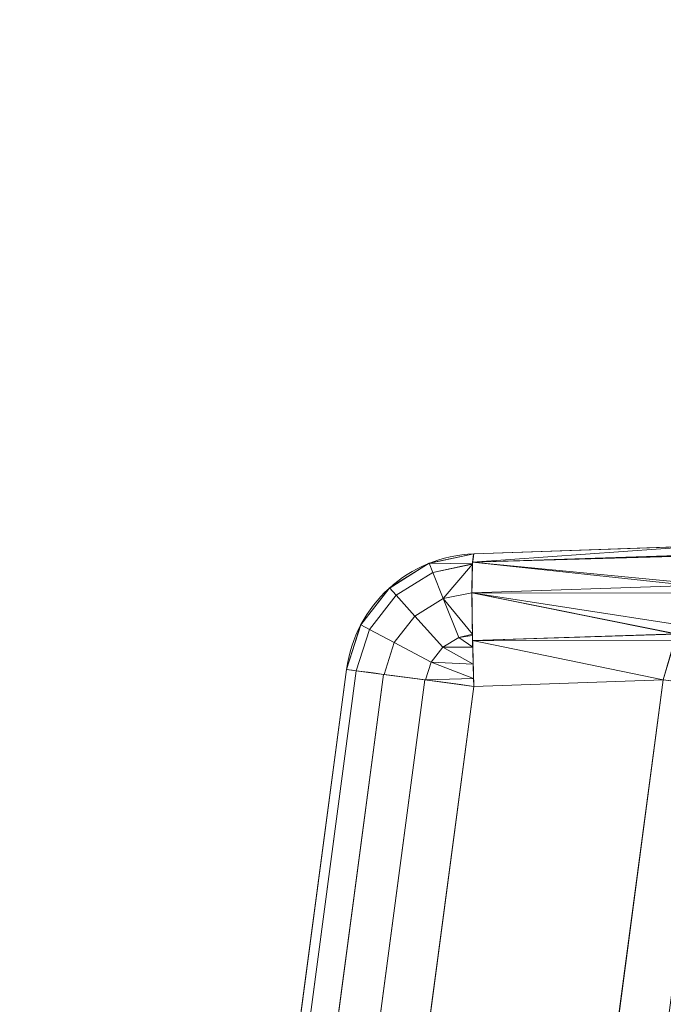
# Model space of a CAD drawing. Header units: millimetres. Extents: x -71 to 71, y -145 to 145.
# Tile 196 of 256: x -56.93 to -55.48, y 12.91 to 15.13. Entities that reach past the tile are written whole.
import ezdxf

# ---------------------------------------------------------------- set-up
doc = ezdxf.new("R2010")
doc.units = ezdxf.units.MM
doc.layers.add('1', color=7, linetype='CONTINUOUS')

msp = doc.modelspace()

# ---------------------------------------------------------------- linework, layer by layer
at = {"layer": '1', "color": 163, "linetype": 'Continuous', "lineweight": 13}
for p, q in [((-55.9039, 13.9259, -23.4991), (-55.3975, 13.9435, -23.4815)), ((-55.3975, 13.9435, -31.8598), (-55.9039, 13.9259, -31.8422)), ((-55.9039, 13.9259, -31.8422), (-55.9039, 13.9259, -23.4991)), ((-56.5584, 10.8945, -23.4991), (-56.1908, 13.6655, -23.4991)), ((-56.1908, 13.6655, -31.8422), (-56.3521, 12.4499, -31.8422)), ((-56.1908, 13.6655, -23.4991), (-56.1908, 13.6655, -31.8422)), ((-55.9039, 13.6274, -23.1993), (-56.2715, 10.8565, -23.1993)), ((-56.0652, 12.4118, -32.1421), (-55.9039, 13.6274, -32.1421)), ((-55.4771, 13.6423, -23.1844), (-55.9039, 13.6274, -23.1993)), ((-55.9039, 13.6274, -32.1421), (-55.4771, 13.6423, -32.1569)), ((-55.848, 10.8465, -23.1844), (-55.4771, 13.6423, -23.1844)), ((-55.4771, 13.6423, -32.1569), (-55.6423, 12.397, -32.1569))]:
    msp.add_line(p, q, dxfattribs=at)
at = {"layer": '1', "color": 163, "linetype": 'Continuous', "lineweight": 13, "extrusion": (-5.23961e-15, 1.15648e-14, -1)}
for centre, radius in [((0, 0, 144.0046), 61.0181), ((0, 0, 124.3698), 56.3953)]:
    msp.add_circle(centre, radius, dxfattribs=at)
at = {"layer": '1', "color": 163, "linetype": 'Continuous', "lineweight": 13}
msp.add_circle((0, 0, -145), 60.4434, dxfattribs=at)
msp.add_arc((0, 0, -142.5051), 63.5638, 137.72131, 170.379145, dxfattribs=at)
at = {"layer": '1', "color": 163, "linetype": 'Continuous', "lineweight": 13, "extrusion": (0, 0, -1)}
for centre in [(55.8934, 13.626, 31.8422), (55.8934, 13.626, 23.4991)]:
    msp.add_arc(centre, 0.3, 7.5574, 88, dxfattribs=at)
at = {"layer": '1', "color": 163, "linetype": 'Continuous', "lineweight": 13, "extrusion": (-0.998788, -0.034878, 0.034717)}
msp.add_arc((-15.5684, -33.7458, 54.245), 0.3, 180, 269.6651, dxfattribs=at)
at = {"layer": '1', "color": 163, "linetype": 'Continuous', "lineweight": 13, "extrusion": (-0.998788, -0.034878, -0.034717)}
msp.add_arc((-15.5684, -21.5621, 56.1663), 0.3, 90.3349, 180, dxfattribs=at)
at = {"layer": '1', "color": 163, "linetype": 'Continuous', "lineweight": 13, "extrusion": (-0.131519, -0.991314, -1.1263e-14)}
msp.add_arc((-57.2, -31.8422, -6.1566), 0.3, 180, 267.9825, dxfattribs=at)
at = {"layer": '1', "color": 163, "linetype": 'Continuous', "lineweight": 13, "extrusion": (0.131519, 0.991314, -2.08648e-16)}
msp.add_arc((57.2, -23.4991, 6.1566), 0.3, 0, 87.9825, dxfattribs=at)
at = {"layer": '1', "color": 163, "linetype": 'Continuous', "lineweight": 13}
for points, knots in [([(-55.8549, 7.4074, -13.2876), (-55.8265, 7.5773, -13.2398), (-55.7685, 7.9149, -13.1373), (-55.6492, 8.5829, -12.9119), (-55.4316, 9.7369, -12.4796), (-55.0953, 11.3543, -11.7958), (-54.6482, 13.2639, -10.927), (-54.1558, 15.1487, -10.0289), (-53.6164, 17.0145, -9.1185), (-53.0291, 18.8636, -8.2035), (-52.3939, 20.6977, -7.2904), (-51.7106, 22.5187, -6.386), (-50.9787, 24.3268, -5.4935), (-49.9359, 26.7175, -4.3198), (-48.5042, 29.6663, -2.8909), (-46.5723, 33.1336, -1.2579), (-45.1344, 35.3888, -0.242), (-44.376, 36.5, 0.2429)], [0, 0, 0, 0, 0.015625, 0.03125, 0.0625, 0.125, 0.1875, 0.25, 0.3125, 0.375, 0.4375, 0.5, 0.5625, 0.625, 0.75, 0.875, 1, 1, 1, 1]), ([(-51.5813, 36.4999, -45.0072), (-51.6522, 36.2377, -44.8575), (-51.7898, 35.7088, -44.5635), (-51.9829, 34.8977, -44.1505), (-52.1629, 34.0632, -43.7774), (-52.3014, 33.3441, -43.5214), (-52.4047, 32.7523, -43.3646), (-52.5002, 32.1655, -43.2498), (-52.567, 31.7061, -43.2091), (-52.6098, 31.3829, -43.2091), (-52.6527, 31.0601, -43.2086), (-52.7343, 30.4451, -43.2078), (-52.977, 28.6155, -43.2058), (-53.3442, 25.8481, -43.2023), (-53.8338, 22.1582, -43.1979), (-54.3233, 18.4683, -43.1934), (-54.8129, 14.7784, -43.1889), (-55.2209, 11.7034, -43.1855), (-55.5473, 9.2435, -43.182), (-55.7105, 8.0136, -43.1805), (-55.7921, 7.3986, -43.1802)], [0, 0, 0, 0, 0.03125, 0.0625, 0.09375, 0.125, 0.140625, 0.15625, 0.185938, 0.1875, 0.189062, 0.21875, 0.25, 0.375, 0.5, 0.625, 0.75, 0.875, 0.9375, 1, 1, 1, 1]), ([(-56.5, 0, 18.8148), (-56.5, 0.8525, 18.8148), (-56.4397, 2.5575, 18.7992), (-56.0802, 5.9497, 18.7093), (-55.1883, 10.1238, 18.4939), (-53.4522, 14.9297, 18.0897), (-51.1165, 19.4623, 17.5549), (-48.2543, 23.6596, 16.8962), (-44.9408, 27.4954, 16.1445), (-41.2478, 30.9483, 15.3319), (-38.574, 32.9925, 14.7564), (-37.1942, 33.9496, 14.462)], [0, 0, 0, 0, 0.0625, 0.125, 0.25, 0.375, 0.5, 0.625, 0.75, 0.875, 1, 1, 1, 1]), ([(-43.4941, 28.813, 9.6204), (-43.9221, 28.4025, 9.2513), (-44.7541, 27.5748, 8.4925), (-46.3243, 25.8936, 6.905), (-48.1179, 23.7455, 4.8105), (-49.6954, 21.5428, 2.6029), (-50.8309, 19.7538, 0.7804), (-51.6197, 18.4008, -0.6127), (-52.3485, 17.0339, -2.0246), (-53.019, 15.6516, -3.4504), (-53.592, 14.3442, -4.8008), (-53.9634, 13.4086, -5.7699), (-54.172, 12.8518, -6.3483), (-54.3767, 12.2931, -6.9264), (-54.705, 11.3402, -7.8942), (-55.1247, 9.9612, -9.2297), (-55.4562, 8.6866, -10.3781), (-55.6678, 7.7468, -11.1313), (-55.7835, 7.1882, -11.5352), (-55.8399, 6.8986, -11.7221), (-55.8679, 6.7502, -11.81)], [0, 0, 0, 0, 0.0625, 0.125, 0.25, 0.375, 0.4375, 0.5, 0.5625, 0.625, 0.6875, 0.738281, 0.75, 0.761719, 0.8125, 0.875, 0.9375, 0.96875, 0.984375, 1, 1, 1, 1])]:
    msp.add_open_spline(points, degree=3, knots=knots, dxfattribs=at)
for points in [[(24.5845, 55.2178, -145), (-60.1123, -6.3181, -145), (-57.4851, 18.678, -145)], [(24.5845, 55.2178, -145), (-35.5277, -48.8997, -145), (-52.3455, -30.2217, -145), (-60.1123, -6.3181, -145)], [(-54.1231, 14.9746, -10.0356), (-52.1526, 36.5, -15.7782), (-56.0092, 7.4308, -15.8119)], [(-54.007, 20.8528, -43.1963), (-56.0092, 7.4308, -40.1881), (-52.1526, 36.5, -40.2218)], [(-56.0092, 7.4308, -15.8119), (-52.1526, 36.5, -15.7782), (-55.1561, 13.8611, -22.9419), (-55.1902, 13.6043, -22.8846)], [(-55.7273, 9.5561, -32.5155), (-55.6975, 9.7807, -32.3844), (-52.1526, 36.5, -40.2218), (-56.0092, 7.4308, -40.1881)], [(-52.1526, 36.5, -40.2218), (-55.6975, 9.7807, -32.3844), (-55.3891, 12.105, -32.3999), (-55.3554, 12.359, -32.4567)], [(-60.6838, 6.3781, -144.0046), (-52.8432, 30.509, -144.0046), (-52.3455, 30.2217, -145), (-60.1123, 6.3181, -145)], [(-48.8398, 28.1976, -124.3698), (-63.9397, 25.3523, -124.586), (-62.9979, 11.3444, -124.518)], [(-62.9979, 11.3444, -124.518), (-55.5385, 9.7929, -124.3698), (-48.8398, 28.1976, -124.3698)], [(-61.9684, 8.9097, -142.6799), (-56.9481, 26.0073, -142.6799), (-56.0656, 25.6043, -143.2514), (-61.0081, 8.7716, -143.2514)], [(-60.397, 8.6838, -144.0046), (-61.0081, 8.7716, -143.2514), (-56.0656, 25.6043, -143.2514), (-55.504, 25.3478, -144.0046)], [(-54.007, 20.8528, -43.1963), (-55.7595, 7.6437, -43.1804), (-55.7921, 7.3986, -43.1801), (-56.0092, 7.4308, -40.1881)], [(-55.7595, 7.6437, -43.1804), (-54.007, 20.8528, -43.1963), (-49.6047, 20.8141, -59.4488)], [(-49.6047, 20.8141, -59.4488), (-52.6508, 4.0276, -59.4465), (-55.7595, 7.6437, -43.1804)], [(-54.1315, 0, -123.8834), (-51.4822, 16.7276, -123.8834), (-53.6351, 17.4271, -124.3698), (-56.3953, 0, -124.3698)], [(-54.011, 15.4646, -9.8251), (-55.8549, 7.4074, -13.2876), (-55.8614, 7.0788, -12.5488)], [(-55.8614, 7.0788, -12.5488), (-53.9217, 14.1092, -8.1415), (-54.011, 15.4646, -9.8251)], [(-56.0092, 7.4308, -15.8119), (-55.8549, 7.4074, -13.2876), (-54.1231, 14.9746, -10.0356)], [(-53.9217, 14.1092, -8.1415), (-55.8614, 7.0788, -12.5488), (-55.8679, 6.7502, -11.81)], [(-55.8679, 6.7502, -11.81), (-54.1695, 12.8181, -6.3608), (-53.9217, 14.1092, -8.1415)], [(-55.9068, 13.9073, -31.9456), (-55.9039, 13.9259, -31.8422), (-55.3976, 13.9435, -31.8598)], [(-55.3976, 13.9435, -31.8598), (-55.3998, 13.924, -31.9631), (-55.9068, 13.9073, -31.9456)], [(-55.9068, 13.9073, -23.3957), (-55.4001, 13.923, -23.3785), (-55.3976, 13.9435, -23.4815)], [(-55.3976, 13.9435, -23.4815), (-55.9039, 13.9259, -23.4991), (-55.9068, 13.9073, -23.3957)], [(-55.9039, 13.9259, -23.4991), (-55.3976, 13.9435, -23.4815), (-55.3976, 13.9435, -31.8598), (-55.9039, 13.9259, -31.8422)], [(-56.0063, 13.904, -31.8422), (-56.0063, 13.904, -23.4991), (-55.9039, 13.9259, -23.4991), (-55.9039, 13.9259, -31.8422)], [(-56.0046, 13.9047, -31.8422), (-55.9039, 13.9259, -31.8422), (-55.907, 13.9033, -31.9552)], [(-55.907, 13.9033, -23.3861), (-55.9039, 13.9259, -23.4991), (-56.0046, 13.9047, -23.4991)], [(-55.9068, 13.9073, -31.9456), (-55.3998, 13.924, -31.9631), (-55.3999, 13.9234, -31.9663)], [(-55.3999, 13.9234, -31.9663), (-55.4168, 13.8547, -32.0699), (-55.9068, 13.9073, -31.9456)], [(-55.4004, 13.9213, -23.3699), (-55.4001, 13.923, -23.3785), (-55.9068, 13.9073, -23.3957)], [(-55.9068, 13.9073, -23.3957), (-55.4154, 13.8602, -23.277), (-55.4004, 13.9213, -23.3699)], [(-56.095, 13.8482, -31.8422), (-56.095, 13.8482, -23.4991), (-56.0063, 13.904, -23.4991), (-56.0063, 13.904, -31.8422)], [(-56.0941, 13.8491, -31.8422), (-56.0046, 13.9047, -31.8422), (-55.9964, 13.8842, -31.9552), (-56.0793, 13.8326, -31.9552)], [(-56.0793, 13.8326, -23.3861), (-55.9964, 13.8842, -23.3861), (-56.0046, 13.9047, -23.4991), (-56.0941, 13.8491, -23.4991)], [(-55.907, 13.9033, -31.9552), (-55.9964, 13.8842, -31.9552), (-56.0046, 13.9047, -31.8422)], [(-56.0046, 13.9047, -23.4991), (-55.9964, 13.8842, -23.3861), (-55.907, 13.9033, -23.3861)], [(-55.9964, 13.8842, -31.9552), (-55.907, 13.9033, -31.9552), (-55.9071, 13.9031, -31.9566)], [(-55.9071, 13.9031, -23.3847), (-55.907, 13.9033, -23.3861), (-55.9964, 13.8842, -23.3861)], [(-55.973, 13.8256, -32.0516), (-55.9964, 13.8842, -31.9552), (-55.9071, 13.9031, -31.9566)], [(-55.9071, 13.9031, -23.3847), (-55.9964, 13.8842, -23.3861), (-55.973, 13.8256, -23.2897)], [(-55.9071, 13.9031, -31.9566), (-55.9082, 13.8384, -32.0536), (-55.973, 13.8256, -32.0516)], [(-55.973, 13.8256, -23.2897), (-55.9082, 13.8384, -23.2877), (-55.9071, 13.9031, -23.3847)], [(-55.4169, 13.8545, -32.07), (-55.9082, 13.8384, -32.0536), (-55.9068, 13.9073, -31.9456)], [(-55.9068, 13.9073, -23.3957), (-55.9082, 13.8384, -23.2877), (-55.4169, 13.8543, -23.2714)], [(-55.9068, 13.9073, -31.9456), (-55.4168, 13.8547, -32.0699), (-55.4169, 13.8545, -32.07)], [(-55.4169, 13.8543, -23.2714), (-55.4154, 13.8602, -23.277), (-55.9068, 13.9073, -23.3957)], [(-56.0793, 13.8326, -31.9552), (-55.9964, 13.8842, -31.9552), (-55.973, 13.8256, -32.0516), (-56.0371, 13.7858, -32.0516)], [(-56.0371, 13.7858, -23.2897), (-55.973, 13.8256, -23.2897), (-55.9964, 13.8842, -23.3861), (-56.0793, 13.8326, -23.3861)], [(-56.1591, 13.7653, -31.8422), (-56.1591, 13.7653, -23.4991), (-56.095, 13.8482, -23.4991), (-56.095, 13.8482, -31.8422)], [(-56.1588, 13.7659, -31.8422), (-56.0941, 13.8491, -31.8422), (-56.0793, 13.8326, -31.9552), (-56.1393, 13.7556, -31.9552)], [(-56.1393, 13.7556, -23.3861), (-56.0793, 13.8326, -23.3861), (-56.0941, 13.8491, -23.4991), (-56.1588, 13.7659, -23.4991)], [(-55.9082, 13.8384, -32.0536), (-55.4169, 13.8545, -32.07), (-55.4411, 13.7663, -32.1306)], [(-55.4214, 13.8376, -23.2558), (-55.4169, 13.8543, -23.2714), (-55.9082, 13.8384, -23.2877)], [(-56.1393, 13.7556, -31.9552), (-56.0793, 13.8326, -31.9552), (-56.0371, 13.7858, -32.0516), (-56.0835, 13.7262, -32.0516)], [(-56.0835, 13.7262, -23.2897), (-56.0371, 13.7858, -23.2897), (-56.0793, 13.8326, -23.3861), (-56.1393, 13.7556, -23.3861)], [(-56.0371, 13.7858, -32.0516), (-55.973, 13.8256, -32.0516), (-55.938, 13.7377, -32.1171), (-55.9738, 13.7154, -32.1171)], [(-55.9738, 13.7154, -23.2242), (-55.938, 13.7377, -23.2242), (-55.973, 13.8256, -23.2897), (-56.0371, 13.7858, -23.2897)], [(-55.973, 13.8256, -32.0516), (-55.9082, 13.8384, -32.0536), (-55.9071, 13.745, -32.1165)], [(-55.9071, 13.745, -23.2248), (-55.9082, 13.8384, -23.2877), (-55.973, 13.8256, -23.2897)], [(-55.9071, 13.745, -32.1165), (-55.938, 13.7377, -32.1171), (-55.973, 13.8256, -32.0516)], [(-55.973, 13.8256, -23.2897), (-55.938, 13.7377, -23.2242), (-55.9071, 13.745, -23.2248)], [(-55.9082, 13.8384, -32.0536), (-55.4411, 13.7663, -32.1306), (-55.4471, 13.7456, -32.135)], [(-55.4471, 13.7456, -32.135), (-55.9068, 13.7307, -32.1231), (-55.9082, 13.8384, -32.0536)], [(-55.9082, 13.8384, -23.2877), (-55.9068, 13.7307, -23.2183), (-55.4473, 13.7449, -23.2052)], [(-55.4473, 13.7449, -23.2052), (-55.4214, 13.8376, -23.2558), (-55.9082, 13.8384, -23.2877)], [(-56.0835, 13.7262, -32.0516), (-56.0371, 13.7858, -32.0516), (-55.9738, 13.7154, -32.1171), (-55.9998, 13.6821, -32.1171)], [(-55.9998, 13.6821, -23.2242), (-55.9738, 13.7154, -23.2242), (-56.0371, 13.7858, -23.2897), (-56.0835, 13.7262, -23.2897)], [(-56.1908, 13.6655, -31.8422), (-56.1588, 13.7659, -31.8422), (-56.1393, 13.7556, -31.9552), (-56.1689, 13.6626, -31.9552)], [(-56.1689, 13.6626, -23.3861), (-56.1393, 13.7556, -23.3861), (-56.1588, 13.7659, -23.4991), (-56.1908, 13.6655, -23.4991)], [(-56.1908, 13.6655, -31.8422), (-56.1908, 13.6655, -23.4991), (-56.1591, 13.7653, -23.4991), (-56.1591, 13.7653, -31.8422)], [(-56.1689, 13.6626, -31.9552), (-56.1393, 13.7556, -31.9552), (-56.0835, 13.7262, -32.0516), (-56.1064, 13.6543, -32.0516)], [(-56.1064, 13.6543, -23.2897), (-56.0835, 13.7262, -23.2897), (-56.1393, 13.7556, -23.3861), (-56.1689, 13.6626, -23.3861)], [(-55.9738, 13.7154, -32.1171), (-55.938, 13.7377, -32.1171), (-55.9063, 13.7156, -32.1241)], [(-55.9063, 13.7156, -23.2173), (-55.938, 13.7377, -23.2242), (-55.9738, 13.7154, -23.2242)], [(-55.938, 13.7377, -32.1171), (-55.9071, 13.745, -32.1165), (-55.9071, 13.7417, -32.1187)], [(-55.9071, 13.7417, -23.2226), (-55.9071, 13.745, -23.2248), (-55.938, 13.7377, -23.2242)], [(-55.9071, 13.7417, -32.1187), (-55.9063, 13.7156, -32.1241), (-55.938, 13.7377, -32.1171)], [(-55.938, 13.7377, -23.2242), (-55.9063, 13.7156, -23.2173), (-55.9071, 13.7417, -23.2226)], [(-55.9068, 13.7307, -32.1231), (-55.4471, 13.7456, -32.135), (-55.4771, 13.6423, -32.1569)], [(-55.4514, 13.7302, -23.1972), (-55.4473, 13.7449, -23.2052), (-55.9068, 13.7307, -23.2183)], [(-56.1064, 13.6543, -32.0516), (-56.0835, 13.7262, -32.0516), (-55.9998, 13.6821, -32.1171), (-56.0126, 13.6418, -32.1171)], [(-56.0126, 13.6418, -23.2242), (-55.9998, 13.6821, -23.2242), (-56.0835, 13.7262, -23.2897), (-56.1064, 13.6543, -23.2897)], [(-55.9998, 13.6821, -32.1171), (-55.9738, 13.7154, -32.1171), (-55.9053, 13.6772, -32.1319)], [(-55.9053, 13.6772, -23.2094), (-55.9738, 13.7154, -23.2242), (-55.9998, 13.6821, -23.2242)], [(-55.9063, 13.7156, -32.1241), (-55.9053, 13.6772, -32.1319), (-55.9738, 13.7154, -32.1171)], [(-55.9738, 13.7154, -23.2242), (-55.9053, 13.6772, -23.2094), (-55.9063, 13.7156, -23.2173)], [(-55.4771, 13.6423, -32.1569), (-55.9039, 13.6274, -32.1421), (-55.9068, 13.7307, -32.1231)], [(-55.9068, 13.7307, -23.2183), (-55.9039, 13.6274, -23.1993), (-55.4771, 13.6423, -23.1844)], [(-55.4771, 13.6423, -23.1844), (-55.4514, 13.7302, -23.1972), (-55.9068, 13.7307, -23.2183)], [(-55.4596, 13.7022, -23.1931), (-55.4771, 13.6423, -23.1844), (-55.3694, 13.628, -23.1593)], [(-55.4248, 13.6354, -32.1691), (-55.4771, 13.6423, -32.1569), (-55.46, 13.7013, -32.1444)], [(-56.0126, 13.6418, -32.1171), (-55.9998, 13.6821, -32.1171), (-55.9044, 13.6449, -32.1385)], [(-55.9044, 13.6449, -23.2028), (-55.9998, 13.6821, -23.2242), (-56.0126, 13.6418, -23.2242)], [(-55.9053, 13.6772, -32.1319), (-55.9044, 13.6449, -32.1385), (-55.9998, 13.6821, -32.1171)], [(-55.9998, 13.6821, -23.2242), (-55.9044, 13.6449, -23.2028), (-55.9053, 13.6772, -23.2094)], [(-56.1908, 13.6655, -23.4991), (-56.5584, 10.8945, -23.4991), (-56.5368, 10.8917, -23.3867), (-56.1692, 13.6626, -23.3867)], [(-56.4123, 11.9961, -27.0291), (-56.4463, 11.7399, -27.0176), (-56.5584, 10.8945, -23.4991), (-56.1908, 13.6655, -23.4991)], [(-56.1692, 13.6626, -23.3867), (-56.5368, 10.8917, -23.3867), (-56.475, 10.8835, -23.2907), (-56.1074, 13.6544, -23.2907)], [(-56.1074, 13.6544, -23.2907), (-56.475, 10.8835, -23.2907), (-56.3821, 10.8711, -23.225), (-56.0144, 13.6421, -23.225)], [(-56.3814, 12.2292, -27.1517), (-56.4123, 11.9961, -27.0291), (-56.1908, 13.6655, -23.4991)], [(-56.3598, 12.392, -27.3659), (-56.3814, 12.2292, -27.1517), (-56.1908, 13.6655, -23.4991)], [(-56.3521, 12.4499, -27.6285), (-56.3598, 12.392, -27.3659), (-56.1908, 13.6655, -23.4991)], [(-56.3521, 12.4499, -31.8422), (-56.1908, 13.6655, -31.8422), (-56.1692, 13.6626, -31.9546), (-56.3305, 12.447, -31.9546)], [(-56.1908, 13.6655, -23.4991), (-56.1908, 13.6655, -31.8422), (-56.3521, 12.4499, -31.8422), (-56.3521, 12.4499, -27.6285)], [(-56.3305, 12.447, -31.9546), (-56.1692, 13.6626, -31.9546), (-56.1074, 13.6544, -32.0506), (-56.2687, 12.4388, -32.0506)], [(-56.2687, 12.4388, -32.0506), (-56.1074, 13.6544, -32.0506), (-56.0144, 13.6421, -32.1163), (-56.1757, 12.4265, -32.1163)], [(-56.0144, 13.6421, -23.225), (-56.3821, 10.8711, -23.225), (-56.2715, 10.8565, -23.1993), (-55.9039, 13.6274, -23.1993)], [(-55.4771, 13.6423, -23.1844), (-55.9039, 13.6274, -23.1993), (-56.2715, 10.8565, -23.1993), (-55.848, 10.8465, -23.1844)], [(-56.1757, 12.4265, -32.1163), (-56.0144, 13.6421, -32.1163), (-55.9039, 13.6274, -32.1421), (-56.0652, 12.4118, -32.1421)], [(-55.9039, 13.6274, -32.1421), (-55.4771, 13.6423, -32.1569), (-55.6423, 12.397, -32.1569), (-56.0652, 12.4118, -32.1421)], [(-55.9044, 13.6449, -32.1385), (-55.9039, 13.6274, -32.1421), (-56.0126, 13.6418, -32.1171)], [(-56.0126, 13.6418, -23.2242), (-55.9039, 13.6274, -23.1993), (-55.9044, 13.6449, -23.2028)], [(-55.4771, 13.6423, -23.1844), (-55.848, 10.8465, -23.1844), (-55.7375, 10.8318, -23.1587), (-55.3665, 13.6277, -23.1587)], [(-55.3665, 13.6277, -23.1587), (-55.7375, 10.8318, -23.1587), (-55.6445, 10.8195, -23.093), (-55.2736, 13.6153, -23.093)], [(-55.6423, 12.397, -32.1569), (-55.4771, 13.6423, -32.1569), (-55.3665, 13.6277, -32.1827), (-55.5318, 12.3824, -32.1827)], [(-55.5318, 12.3824, -32.1827), (-55.3665, 13.6277, -32.1827), (-55.2736, 13.6153, -32.2483), (-55.4388, 12.37, -32.2483)], [(-56.0092, 7.4308, -15.8119), (-55.1902, 13.6043, -22.8846), (-55.5611, 10.8084, -22.8846)], [(-55.2736, 13.6153, -23.093), (-55.6445, 10.8195, -23.093), (-55.5828, 10.8113, -22.997), (-55.2118, 13.6071, -22.997)], [(-55.2118, 13.6071, -22.997), (-55.5828, 10.8113, -22.997), (-55.5611, 10.8084, -22.8846), (-55.1902, 13.6043, -22.8846)]]:
    msp.add_3dface(points, dxfattribs=at)

doc.saveas('drawing.dxf')
